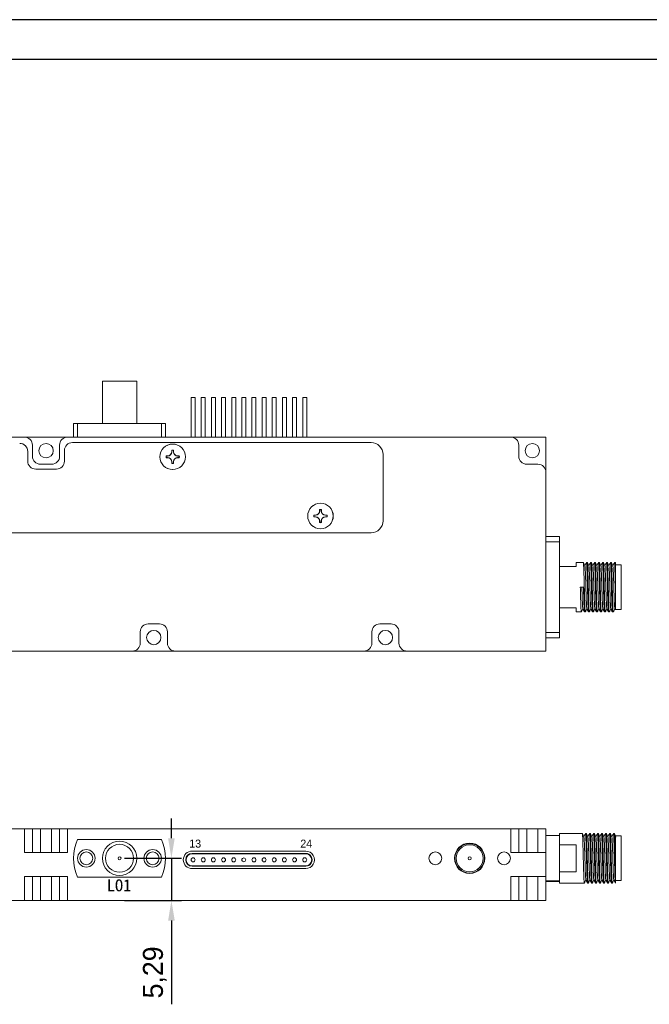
# Model space of a CAD drawing. Header units: millimetres. Extents: x 10 to 887, y 6 to 303.
# Tile 9 of 17: x 202 to 281, y 180 to 303. Entities that reach past the tile are written whole.
import ezdxf

# ---------------------------------------------------------------- set-up
doc = ezdxf.new("R2010")
doc.units = ezdxf.units.MM
doc.header["$PDSIZE"] = -1
doc.layers.add('图框周边', color=6, linetype='Continuous')
doc.layers.add('图框线', color=7, linetype='Continuous', lineweight=30)
doc.dimstyles.new('ISO-25', dxfattribs={"dimtxt": 2.5, "dimasz": 2.5, "dimexe": 1.25, "dimexo": 0.625, "dimtad": 1, "dimtxsty": 'Standard', "dimcen": 2.5, "dimadec": 0, "dimazin": 0, "dimtfac": 1, "dimtmove": 0, "dimatfit": 3, "dimfxl": 1, "dimarcsym": 0})

# ---------------------------------------------------------------- blocks, each defined once
blk = doc.blocks.new('68u549ch')
at = {"linetype": 'Continuous', "lineweight": 15}
for p, q in [((2338.84, 1487.77), (2339.02, 1487.77)), ((2338.84, 1487.58), (2339.02, 1487.57)), ((2339.55, 1488.48), (2339.55, 1488.3)), ((2339.74, 1488.48), (2339.74, 1488.3)), ((2340.46, 1487.77), (2340.27, 1487.77)), ((2340.46, 1487.58), (2340.27, 1487.57)), ((2339.55, 1486.86), (2339.55, 1487.04)), ((2339.74, 1486.86), (2339.74, 1487.04))]:
    blk.add_line(p, q, dxfattribs=at)
at = {"linetype": 'Continuous', "lineweight": 15, "flags": 128}
for points in [[(2338.82, 1487.79), (2338.84, 1487.79), (2338.87, 1487.79), (2338.89, 1487.79), (2338.92, 1487.79), (2338.94, 1487.79), (2338.97, 1487.79), (2338.99, 1487.79), (2339.02, 1487.79)], [(2338.82, 1487.56), (2338.84, 1487.56), (2338.87, 1487.56), (2338.89, 1487.56), (2338.92, 1487.56), (2338.94, 1487.56), (2338.97, 1487.56), (2338.99, 1487.55), (2339.02, 1487.55)], [(2339.53, 1488.5), (2339.53, 1488.47), (2339.53, 1488.45), (2339.53, 1488.43), (2339.53, 1488.4), (2339.53, 1488.38), (2339.53, 1488.35), (2339.53, 1488.33), (2339.53, 1488.3)], [(2339.76, 1488.5), (2339.76, 1488.47), (2339.76, 1488.45), (2339.76, 1488.43), (2339.76, 1488.4), (2339.76, 1488.38), (2339.76, 1488.35), (2339.76, 1488.33), (2339.76, 1488.3)], [(2340.47, 1487.79), (2340.45, 1487.79), (2340.42, 1487.79), (2340.4, 1487.79), (2340.37, 1487.79), (2340.35, 1487.79), (2340.32, 1487.79), (2340.3, 1487.79), (2340.27, 1487.79)], [(2340.47, 1487.56), (2340.45, 1487.56), (2340.42, 1487.56), (2340.4, 1487.56), (2340.37, 1487.56), (2340.35, 1487.56), (2340.32, 1487.56), (2340.3, 1487.55), (2340.27, 1487.55)], [(2339.53, 1486.85), (2339.53, 1486.87), (2339.53, 1486.89), (2339.53, 1486.92), (2339.53, 1486.94), (2339.53, 1486.97), (2339.53, 1486.99), (2339.53, 1487.02), (2339.53, 1487.04)], [(2339.76, 1486.85), (2339.76, 1486.87), (2339.76, 1486.89), (2339.76, 1486.92), (2339.76, 1486.94), (2339.76, 1486.97), (2339.76, 1486.99), (2339.76, 1487.02), (2339.76, 1487.04)]]:
    blk.add_lwpolyline(points, dxfattribs=at)
at = {"linetype": 'Continuous', "lineweight": 15}
blk.add_circle((2339.65, 1487.67), 1.6, dxfattribs=at)
for centre, radius, start, end in [((2339.65, 1487.67), 0.835, 172.109, 187.891), ((2339.65, 1487.67), 0.817, 173.1839, 186.8161), ((2339.02, 1488.3), 0.533, 270.2329, 0), ((2339.02, 1487.04), 0.533, 0, 89.7671), ((2339.65, 1487.67), 0.835, 82.1127, 97.8873), ((2339.65, 1487.67), 0.817, 83.1922, 96.8078), ((2340.28, 1488.3), 0.533, 180, 269.7671), ((2340.28, 1487.04), 0.533, 90.2329, 180), ((2339.65, 1487.67), 0.817, 353.1839, 6.8161), ((2339.65, 1487.67), 0.835, 352.109, 7.891), ((2339.65, 1487.67), 0.835, 262.1127, 277.8873), ((2339.65, 1487.67), 0.817, 263.1922, 276.8078)]:
    blk.add_arc(centre, radius, start, end, dxfattribs=at)
for points in [[(2338.84, 1487.77), (2338.83, 1487.77), (2338.82, 1487.78), (2338.82, 1487.79)], [(2338.84, 1487.58), (2338.83, 1487.57), (2338.82, 1487.56), (2338.82, 1487.56)], [(2339.55, 1488.48), (2339.54, 1488.49), (2339.54, 1488.49), (2339.53, 1488.5)], [(2339.74, 1488.48), (2339.75, 1488.49), (2339.75, 1488.49), (2339.76, 1488.5)], [(2340.46, 1487.77), (2340.46, 1487.77), (2340.47, 1487.78), (2340.47, 1487.79)], [(2340.46, 1487.58), (2340.46, 1487.57), (2340.47, 1487.56), (2340.47, 1487.56)], [(2339.55, 1486.86), (2339.54, 1486.86), (2339.54, 1486.85), (2339.53, 1486.85)], [(2339.74, 1486.86), (2339.75, 1486.86), (2339.75, 1486.85), (2339.76, 1486.85)]]:
    blk.add_open_spline(points, degree=3, dxfattribs=at)
for points in [[(2339.53, 1488.3), (2339.53, 1488.17), (2339.47, 1488.04), (2339.28, 1487.85), (2339.15, 1487.79), (2339.02, 1487.79)], [(2339.53, 1487.04), (2339.53, 1487.17), (2339.47, 1487.31), (2339.28, 1487.5), (2339.15, 1487.55), (2339.02, 1487.55)], [(2339.76, 1488.3), (2339.76, 1488.17), (2339.82, 1488.04), (2340.01, 1487.85), (2340.14, 1487.79), (2340.27, 1487.79)], [(2340.27, 1487.55), (2340.14, 1487.55), (2340.01, 1487.5), (2339.82, 1487.31), (2339.76, 1487.17), (2339.76, 1487.04)]]:
    blk.add_open_spline(points, degree=3, knots=[0, 0, 0, 0, 0.5, 0.5, 1, 1, 1, 1], dxfattribs=at)
blk = doc.blocks.new('*D80')
at = {"color": 0, "lineweight": -2, "transparency": 16777216}
for p, q in [((221.06, 200.95), (221.06, 203.45)), ((215.19, 198.45), (222.31, 198.45)), ((221.06, 198.45), (221.06, 193.15)), ((215.19, 193.15), (222.31, 193.15)), ((221.06, 190.65), (221.06, 180.16))]:
    blk.add_line(p, q, dxfattribs=at)
at = {"color": 0, "transparency": 16777216}
for points in [[(220.65, 200.95), (221.48, 200.95), (221.06, 198.45)], [(220.65, 190.65), (221.48, 190.65), (221.06, 193.15)]]:
    blk.add_solid(points, dxfattribs=at)
at = {"layer": 'Defpoints', "color": 0, "transparency": 16777216}
for p in [(214.56, 198.45), (214.56, 193.15), (221.06, 193.15)]:
    blk.add_point(p, dxfattribs=at)
at = {"color": 0, "transparency": 16777216, "insert": (218.98, 184.15), "char_height": 2.5, "attachment_point": 5, "rotation": 90}
blk.add_mtext('5,29', dxfattribs=at)

msp = doc.modelspace()

# ---------------------------------------------------------------- linework, layer by layer
at = {"color": 7, "linetype": 'Continuous', "lineweight": 15}
for p, q in [((212.415, 258.198), (212.415, 252.898)), ((212.415, 258.198), (214.565, 258.198)), ((214.565, 258.198), (216.715, 258.198)), ((216.715, 252.898), (216.715, 258.198)), ((223.528, 256.148), (223.528, 251.198)), ((223.528, 256.148), (224.028, 256.148)), ((224.028, 251.198), (224.028, 256.148)), ((224.794, 256.148), (224.794, 251.198)), ((224.794, 256.148), (225.303, 256.148)), ((225.303, 251.198), (225.303, 256.148)), ((226.068, 256.148), (226.068, 251.198)), ((226.068, 256.148), (226.568, 256.148)), ((226.568, 251.198), (226.568, 256.148)), ((227.338, 256.148), (227.338, 251.198)), ((227.338, 256.148), (227.839, 256.148)), ((227.839, 251.198), (227.839, 256.148)), ((228.608, 256.148), (228.608, 251.198)), ((228.608, 256.148), (229.108, 256.148)), ((229.108, 251.198), (229.108, 256.148)), ((229.881, 256.148), (229.881, 251.198)), ((229.881, 256.148), (230.376, 256.148)), ((230.376, 251.198), (230.376, 256.148)), ((231.148, 256.148), (231.148, 251.198)), ((231.148, 256.148), (231.648, 256.148)), ((231.648, 251.198), (231.648, 256.148)), ((232.418, 256.148), (232.418, 251.198)), ((232.418, 256.148), (232.918, 256.148)), ((232.918, 251.198), (232.918, 256.148)), ((233.688, 256.148), (233.688, 251.198)), ((233.688, 256.148), (234.188, 256.148)), ((234.188, 251.198), (234.188, 256.148)), ((234.958, 256.148), (234.958, 251.198)), ((234.958, 256.148), (235.458, 256.148)), ((235.458, 251.198), (235.458, 256.148)), ((236.228, 256.148), (236.228, 251.198)), ((236.228, 256.148), (236.728, 256.148)), ((236.728, 251.198), (236.728, 256.148)), ((237.498, 256.148), (237.498, 251.198)), ((237.498, 256.148), (237.998, 256.148)), ((237.998, 251.198), (237.998, 256.148)), ((208.815, 252.898), (208.815, 251.198)), ((208.815, 252.898), (209.317, 252.898)), ((209.317, 252.898), (209.317, 251.198)), ((209.317, 252.898), (219.813, 252.898)), ((219.813, 252.898), (219.813, 251.198)), ((219.813, 252.898), (220.315, 252.898)), ((220.315, 251.198), (220.315, 252.898)), ((151.957, 251.198), (202.666, 251.198)), ((208.066, 251.198), (202.666, 251.198)), ((208.066, 251.198), (263.557, 251.198)), ((246.056, 250.511), (208.666, 250.511)), ((263.557, 251.198), (267.957, 251.198)), ((267.957, 251.198), (267.957, 246.798)), ((203.066, 248.198), (203.066, 249.419)), ((203.666, 250.198), (203.666, 248.798)), ((207.066, 248.798), (207.066, 250.198)), ((207.666, 249.511), (207.666, 248.198)), ((264.557, 250.198), (264.557, 248.798)), ((247.556, 240.719), (247.556, 249.011)), ((206.666, 247.198), (204.066, 247.198)), ((204.666, 247.798), (206.066, 247.798)), ((265.557, 247.798), (266.957, 247.798)), ((267.957, 246.798), (267.957, 224.398)), ((156.841, 239.219), (246.056, 239.219)), ((269.657, 238.748), (267.957, 238.748)), ((267.957, 238.094), (269.657, 238.094)), ((269.657, 238.748), (269.657, 238.094)), ((269.657, 238.094), (269.657, 233.639)), ((271.735, 234.998), (269.657, 234.998)), ((272.632, 235.498), (271.735, 235.498)), ((271.735, 235.498), (271.735, 234.998)), ((273.132, 235.498), (273.032, 235.498)), ((273.632, 235.498), (273.532, 235.498)), ((274.132, 235.498), (274.032, 235.498)), ((274.632, 235.498), (274.532, 235.498)), ((275.132, 235.498), (275.032, 235.498)), ((275.632, 235.498), (275.532, 235.498)), ((276.132, 235.498), (276.032, 235.498)), ((276.632, 235.498), (276.532, 235.498)), ((276.657, 235.355), (276.657, 232.398)), ((277.357, 235.198), (276.657, 235.198)), ((277.357, 229.598), (277.357, 235.198)), ((269.657, 233.639), (269.657, 231.2)), ((272.257, 232.398), (272.657, 232.398)), ((269.657, 231.2), (269.657, 226.745)), ((269.657, 229.798), (271.735, 229.798)), ((271.735, 229.798), (271.735, 229.298)), ((276.657, 229.598), (277.357, 229.598)), ((271.735, 229.298), (272.382, 229.298)), ((272.782, 229.298), (272.882, 229.298)), ((273.282, 229.298), (273.382, 229.298)), ((273.782, 229.298), (273.882, 229.298)), ((274.282, 229.298), (274.382, 229.298)), ((274.782, 229.298), (274.882, 229.298)), ((275.282, 229.298), (275.382, 229.298)), ((275.782, 229.298), (275.882, 229.298)), ((276.282, 229.298), (276.382, 229.298)), ((219.557, 227.798), (218.157, 227.798)), ((248.557, 227.798), (247.157, 227.798)), ((217.157, 226.798), (217.157, 225.398)), ((220.557, 225.398), (220.557, 226.798)), ((246.157, 226.798), (246.157, 225.398)), ((249.557, 225.398), (249.557, 226.798)), ((269.657, 226.745), (267.957, 226.745)), ((267.957, 226.048), (269.657, 226.048)), ((269.657, 226.745), (269.657, 226.048)), ((216.157, 224.398), (195.76, 224.398)), ((221.557, 224.398), (216.157, 224.398)), ((245.157, 224.398), (221.557, 224.398)), ((250.557, 224.398), (245.157, 224.398)), ((267.957, 224.398), (250.557, 224.398)), ((151.957, 202.151), (202.666, 202.151)), ((202.666, 199.151), (202.666, 202.151)), ((203.666, 202.151), (202.666, 202.151)), ((203.666, 199.151), (203.666, 202.151)), ((204.666, 202.151), (203.666, 202.151)), ((204.666, 199.151), (204.666, 202.151)), ((206.066, 202.151), (204.666, 202.151)), ((206.066, 199.151), (206.066, 202.151)), ((207.066, 202.151), (206.066, 202.151)), ((207.066, 199.151), (207.066, 202.151)), ((208.066, 202.151), (207.066, 202.151)), ((208.066, 199.151), (208.066, 202.151)), ((208.066, 202.151), (263.557, 202.151)), ((263.557, 199.151), (263.557, 202.151)), ((264.557, 202.151), (263.557, 202.151)), ((264.557, 199.151), (264.557, 202.151)), ((265.557, 202.151), (264.557, 202.151)), ((265.557, 199.151), (265.557, 202.151)), ((266.957, 202.151), (265.557, 202.151)), ((266.957, 199.151), (266.957, 202.151)), ((267.957, 202.151), (266.957, 202.151)), ((267.957, 199.151), (267.957, 202.151)), ((269.657, 201.295), (267.957, 201.295)), ((272.507, 201.545), (269.657, 201.545)), ((269.657, 201.545), (269.657, 201.295)), ((269.657, 201.295), (269.657, 195.639)), ((273.007, 201.545), (272.907, 201.545)), ((273.507, 201.545), (273.407, 201.545)), ((274.007, 201.545), (273.907, 201.545)), ((274.507, 201.545), (274.407, 201.545)), ((275.007, 201.545), (274.907, 201.545)), ((275.507, 201.545), (275.407, 201.545)), ((276.007, 201.545), (275.907, 201.545)), ((276.507, 201.545), (276.407, 201.545)), ((277.357, 201.245), (276.657, 201.245)), ((276.657, 201.214), (276.657, 201.218)), ((277.357, 195.645), (277.357, 201.245)), ((219.813, 200.795), (209.317, 200.795)), ((269.657, 200.133), (271.735, 200.133)), ((271.735, 200.133), (271.735, 196.757)), ((202.666, 199.151), (208.066, 199.151)), ((237.873, 199.352), (223.653, 199.351)), ((237.873, 199.052), (223.653, 199.051)), ((237.873, 199.002), (223.653, 199.002)), ((263.557, 199.151), (267.957, 199.151)), ((267.957, 196.151), (267.957, 199.151)), ((223.643, 197.452), (237.873, 197.452)), ((223.653, 197.502), (237.873, 197.502)), ((276.657, 197.515), (276.657, 195.345)), ((208.066, 196.151), (202.666, 196.151)), ((202.666, 196.151), (202.666, 193.151)), ((203.666, 196.151), (203.666, 193.151)), ((204.666, 196.151), (204.666, 193.151)), ((206.066, 196.151), (206.066, 193.151)), ((207.066, 196.151), (207.066, 193.151)), ((208.066, 196.151), (208.066, 193.151)), ((223.653, 197.151), (237.873, 197.152)), ((263.557, 196.151), (267.957, 196.151)), ((263.557, 196.151), (263.557, 193.151)), ((264.557, 196.151), (264.557, 193.151)), ((265.557, 196.151), (265.557, 193.151)), ((266.957, 196.151), (266.957, 193.151)), ((267.957, 196.151), (267.957, 193.151)), ((271.735, 196.757), (269.657, 196.757)), ((209.317, 196.095), (219.813, 196.095)), ((267.957, 195.639), (269.657, 195.639)), ((269.657, 195.552), (267.957, 195.552)), ((269.657, 195.639), (269.657, 195.605)), ((269.657, 195.605), (269.657, 195.345)), ((269.657, 195.345), (272.257, 195.345)), ((272.257, 195.345), (272.657, 195.345)), ((272.657, 195.345), (272.757, 195.345)), ((273.157, 195.345), (273.257, 195.345)), ((273.657, 195.345), (273.757, 195.345)), ((274.157, 195.345), (274.257, 195.345)), ((274.657, 195.345), (274.757, 195.345)), ((275.157, 195.345), (275.257, 195.345)), ((275.657, 195.345), (275.757, 195.345)), ((276.157, 195.345), (276.257, 195.345)), ((276.657, 195.645), (277.357, 195.645)), ((151.957, 193.151), (202.666, 193.151)), ((202.666, 193.151), (203.666, 193.151)), ((203.666, 193.151), (204.666, 193.151)), ((204.666, 193.151), (206.066, 193.151)), ((206.066, 193.151), (207.066, 193.151)), ((207.066, 193.151), (208.066, 193.151)), ((208.066, 193.151), (263.557, 193.151)), ((263.557, 193.151), (264.557, 193.151)), ((264.557, 193.151), (265.557, 193.151)), ((265.557, 193.151), (266.957, 193.151)), ((266.957, 193.151), (267.957, 193.151))]:
    msp.add_line(p, q, dxfattribs=at)
for centre, radius in [((205.366, 249.498), 0.9), ((266.257, 249.498), 0.9), ((221.215, 248.737), 1.6), ((239.723, 241.319), 1.6), ((218.857, 226.098), 0.9), ((247.857, 226.098), 0.9), ((214.565, 198.445), 2.15), ((214.565, 198.445), 1.75), ((258.407, 198.445), 1.9), ((258.407, 198.445), 1.85), ((258.407, 198.445), 1.7), ((210.415, 198.445), 1.1), ((210.415, 198.445), 0.8), ((214.565, 198.445), 0.19), ((218.715, 198.445), 1.1), ((218.715, 198.445), 0.8), ((254.107, 198.445), 0.8), ((258.407, 198.445), 0.19), ((262.707, 198.445), 0.8), ((223.778, 198.252), 0.25), ((225.048, 198.252), 0.255), ((226.318, 198.252), 0.25), ((227.588, 198.252), 0.251), ((228.858, 198.252), 0.25), ((230.128, 198.252), 0.248), ((231.398, 198.252), 0.25), ((232.668, 198.252), 0.25), ((233.938, 198.252), 0.25), ((235.208, 198.252), 0.25), ((236.478, 198.252), 0.25), ((237.748, 198.252), 0.25)]:
    msp.add_circle(centre, radius, dxfattribs=at)
for centre, radius, start, end in [((202.066, 249.419), 1, 0, 90), ((202.666, 250.198), 1, 0, 90), ((208.066, 250.198), 1, 90, 180), ((208.666, 249.511), 1, 90, 180), ((246.056, 249.011), 1.5, 0, 90), ((263.557, 250.198), 1, 0, 90), ((204.066, 248.198), 1, 180, 270), ((204.666, 248.798), 1, 180, 270), ((206.066, 248.798), 1, 270, 360), ((206.666, 248.198), 1, 270, 0), ((265.557, 248.798), 1, 180, 270), ((266.957, 246.798), 1, 0, 90), ((246.056, 240.719), 1.5, 270, 0), ((218.157, 226.798), 1, 90, 180), ((219.557, 226.798), 1, 0, 90), ((247.157, 226.798), 1, 90, 180), ((248.557, 226.798), 1, 0, 90), ((216.157, 225.398), 1, 270, 0), ((221.557, 225.398), 1, 180, 269.99945), ((245.157, 225.398), 1, 270, 0), ((250.557, 225.398), 1, 180, 269.99945), ((214.565, 198.445), 5.75, 155.87708, 204.12292), ((214.565, 198.445), 5.75, 335.87708, 24.12292), ((223.653, 198.251), 1.1, 90.00075, 270.00027), ((223.653, 198.251), 0.8, 90.00027, 269.25338), ((223.653, 198.252), 0.75, 90, 270), ((237.873, 198.252), 1.1, 269.99973, 90.00027), ((237.873, 198.252), 0.8, 269.99973, 90.00027), ((237.873, 198.252), 0.75, 270, 90)]:
    msp.add_arc(centre, radius, start, end, dxfattribs=at)
for points, knots in [([(272.632, 235.458), (272.635, 235.469), (272.648, 235.511), (272.669, 235.222), (272.694, 234.622), (272.722, 233.748), (272.744, 232.96), (272.763, 232.159), (272.783, 231.352), (272.812, 230.422), (272.838, 229.727), (272.86, 229.334), (272.876, 229.336), (272.882, 229.338)], [0, 0, 0, 0, 0.0370025, 0.144416, 0.2518206, 0.3592217, 0.4666343, 0.4999993, 0.6073929, 0.714786, 0.8221997, 0.9296024, 1, 1, 1, 1]), ([(272.838, 235.06), (272.804, 235.132), (272.737, 235.276), (272.67, 235.42), (272.637, 235.493)], [0, 0, 0, 0, 0.4999419, 1, 1, 1, 1]), ([(273.028, 235.493), (272.994, 235.421), (272.929, 235.28), (272.864, 235.139), (272.832, 235.071)], [0, 0, 0, 0, 0.51741498, 1, 1, 1, 1]), ([(273.078, 229.771), (273.073, 229.774), (273.058, 229.781), (273.038, 230.112), (273.012, 230.696), (272.983, 231.484), (272.958, 232.365), (272.933, 233.249), (272.904, 234.047), (272.878, 234.648), (272.858, 234.998), (272.843, 235.016), (272.837, 235.023)], [0, 0, 0, 0, 0.0617679, 0.1692895, 0.2782536, 0.3900238, 0.4984719, 0.6064588, 0.7181919, 0.8275652, 0.9347641, 1, 1, 1, 1]), ([(273.032, 235.458), (273.035, 235.469), (273.048, 235.511), (273.069, 235.222), (273.094, 234.622), (273.122, 233.748), (273.144, 232.96), (273.163, 232.159), (273.183, 231.352), (273.212, 230.422), (273.238, 229.727), (273.26, 229.334), (273.276, 229.336), (273.282, 229.338)], [0, 0, 0, 0, 0.0370025, 0.144416, 0.2518206, 0.3592217, 0.4666343, 0.4999993, 0.6073929, 0.714786, 0.8221997, 0.9296024, 1, 1, 1, 1]), ([(273.132, 235.458), (273.135, 235.469), (273.148, 235.511), (273.169, 235.222), (273.194, 234.622), (273.222, 233.748), (273.244, 232.96), (273.263, 232.159), (273.283, 231.352), (273.312, 230.422), (273.338, 229.727), (273.36, 229.334), (273.376, 229.336), (273.382, 229.338)], [0, 0, 0, 0, 0.0370025, 0.144416, 0.2518206, 0.3592217, 0.4666343, 0.4999993, 0.6073929, 0.714786, 0.8221997, 0.9296024, 1, 1, 1, 1]), ([(273.338, 235.059), (273.304, 235.132), (273.237, 235.276), (273.17, 235.42), (273.137, 235.492)], [0, 0, 0, 0, 0.49994652, 1, 1, 1, 1]), ([(273.528, 235.493), (273.494, 235.421), (273.429, 235.281), (273.364, 235.14), (273.332, 235.071)], [0, 0, 0, 0, 0.51068985, 1, 1, 1, 1]), ([(273.577, 229.769), (273.566, 229.815), (273.544, 229.914), (273.513, 230.661), (273.475, 231.723), (273.443, 232.939), (273.405, 234.031), (273.372, 234.846), (273.349, 234.986), (273.337, 235.055)], [0, 0, 0, 0, 0.1256252, 0.2700497, 0.419194, 0.5626748, 0.7115166, 0.856743, 1, 1, 1, 1]), ([(273.532, 235.458), (273.535, 235.469), (273.548, 235.511), (273.569, 235.222), (273.594, 234.622), (273.622, 233.748), (273.644, 232.96), (273.663, 232.159), (273.683, 231.352), (273.712, 230.422), (273.738, 229.727), (273.76, 229.334), (273.776, 229.336), (273.782, 229.338)], [0, 0, 0, 0, 0.0370025, 0.144416, 0.2518206, 0.3592217, 0.4666343, 0.4999993, 0.6073929, 0.714786, 0.8221997, 0.9296024, 1, 1, 1, 1]), ([(273.632, 235.458), (273.635, 235.469), (273.648, 235.511), (273.669, 235.222), (273.694, 234.622), (273.722, 233.748), (273.744, 232.96), (273.763, 232.159), (273.783, 231.352), (273.812, 230.422), (273.838, 229.727), (273.86, 229.334), (273.876, 229.336), (273.882, 229.338)], [0, 0, 0, 0, 0.0370024, 0.144416, 0.2518206, 0.3592217, 0.4666343, 0.4999993, 0.607393, 0.714786, 0.8221997, 0.9296024, 1, 1, 1, 1]), ([(273.838, 235.06), (273.804, 235.132), (273.737, 235.276), (273.67, 235.421), (273.637, 235.493)], [0, 0, 0, 0, 0.49993569, 1, 1, 1, 1]), ([(274.027, 235.493), (273.994, 235.42), (273.929, 235.28), (273.863, 235.139), (273.832, 235.071)], [0, 0, 0, 0, 0.5194913, 1, 1, 1, 1]), ([(274.076, 229.749), (274.075, 229.747), (274.065, 229.721), (274.047, 229.948), (274.023, 230.424), (273.995, 231.148), (273.967, 232), (273.944, 232.894), (273.916, 233.74), (273.888, 234.426), (273.865, 234.932), (273.846, 234.985), (273.837, 235.011)], [0, 0, 0, 0, 0.0097676, 0.1202448, 0.2278, 0.3398331, 0.4510191, 0.5582914, 0.6698775, 0.7816187, 0.8889419, 1, 1, 1, 1]), ([(274.032, 235.458), (274.035, 235.469), (274.048, 235.511), (274.069, 235.222), (274.094, 234.622), (274.122, 233.748), (274.144, 232.96), (274.163, 232.159), (274.183, 231.352), (274.212, 230.422), (274.238, 229.727), (274.26, 229.334), (274.276, 229.336), (274.282, 229.338)], [0, 0, 0, 0, 0.0370025, 0.144416, 0.2518206, 0.3592217, 0.4666343, 0.4999993, 0.6073929, 0.714786, 0.8221997, 0.9296024, 1, 1, 1, 1]), ([(274.132, 235.458), (274.135, 235.469), (274.148, 235.511), (274.169, 235.222), (274.194, 234.622), (274.222, 233.748), (274.244, 232.96), (274.263, 232.159), (274.283, 231.352), (274.312, 230.422), (274.338, 229.727), (274.36, 229.334), (274.376, 229.336), (274.382, 229.338)], [0, 0, 0, 0, 0.0370024, 0.1444159, 0.2518206, 0.3592217, 0.4666343, 0.4999993, 0.607393, 0.714786, 0.8221997, 0.9296024, 1, 1, 1, 1]), ([(274.338, 235.059), (274.304, 235.131), (274.237, 235.276), (274.171, 235.42), (274.137, 235.492)], [0, 0, 0, 0, 0.49994338, 1, 1, 1, 1]), ([(274.527, 235.492), (274.494, 235.421), (274.429, 235.281), (274.364, 235.14), (274.332, 235.071)], [0, 0, 0, 0, 0.51019604, 1, 1, 1, 1]), ([(274.577, 229.747), (274.576, 229.744), (274.566, 229.714), (274.548, 229.934), (274.524, 230.402), (274.496, 231.118), (274.468, 231.967), (274.445, 232.862), (274.417, 233.707), (274.389, 234.417), (274.365, 234.872), (274.348, 235.086), (274.338, 235.057), (274.338, 235.057)], [0, 0, 0, 0, 0.009828, 0.120364, 0.2277109, 0.339537, 0.4507461, 0.5578872, 0.6692306, 0.7809587, 0.8882289, 0.998934, 1, 1, 1, 1]), ([(274.532, 235.458), (274.535, 235.469), (274.548, 235.511), (274.569, 235.222), (274.594, 234.622), (274.622, 233.748), (274.644, 232.96), (274.663, 232.159), (274.683, 231.352), (274.712, 230.422), (274.738, 229.727), (274.76, 229.334), (274.776, 229.336), (274.782, 229.338)], [0, 0, 0, 0, 0.0370024, 0.144416, 0.2518206, 0.3592217, 0.4666343, 0.4999993, 0.607393, 0.714786, 0.8221997, 0.9296024, 1, 1, 1, 1]), ([(274.632, 235.458), (274.635, 235.469), (274.648, 235.511), (274.669, 235.222), (274.694, 234.622), (274.722, 233.748), (274.744, 232.96), (274.763, 232.159), (274.783, 231.352), (274.812, 230.422), (274.838, 229.727), (274.86, 229.334), (274.876, 229.336), (274.882, 229.338)], [0, 0, 0, 0, 0.0370024, 0.1444159, 0.2518206, 0.3592217, 0.4666343, 0.4999993, 0.607393, 0.714786, 0.8221997, 0.9296024, 1, 1, 1, 1]), ([(274.837, 235.06), (274.804, 235.132), (274.737, 235.277), (274.67, 235.421), (274.637, 235.493)], [0, 0, 0, 0, 0.4999348, 1, 1, 1, 1]), ([(275.027, 235.492), (274.993, 235.42), (274.929, 235.28), (274.863, 235.139), (274.832, 235.071)], [0, 0, 0, 0, 0.5173316, 1, 1, 1, 1]), ([(275.075, 229.741), (275.066, 229.791), (275.048, 229.891), (275.025, 230.388), (274.997, 231.086), (274.969, 231.935), (274.946, 232.829), (274.918, 233.677), (274.89, 234.394), (274.866, 234.86), (274.848, 235.081), (274.838, 235.052), (274.838, 235.051)], [0, 0, 0, 0, 0.1095925, 0.2174455, 0.3297811, 0.4417299, 0.5494536, 0.6612673, 0.7737016, 0.8816321, 0.9927691, 1, 1, 1, 1]), ([(275.032, 235.458), (275.035, 235.469), (275.048, 235.511), (275.069, 235.222), (275.094, 234.622), (275.122, 233.748), (275.144, 232.96), (275.163, 232.159), (275.183, 231.352), (275.212, 230.422), (275.238, 229.727), (275.26, 229.334), (275.276, 229.336), (275.282, 229.338)], [0, 0, 0, 0, 0.0370024, 0.1444159, 0.2518206, 0.3592217, 0.4666343, 0.4999993, 0.607393, 0.714786, 0.8221997, 0.9296024, 1, 1, 1, 1]), ([(275.132, 235.458), (275.135, 235.469), (275.148, 235.511), (275.169, 235.222), (275.194, 234.622), (275.222, 233.748), (275.244, 232.96), (275.263, 232.159), (275.283, 231.352), (275.312, 230.422), (275.338, 229.727), (275.36, 229.334), (275.376, 229.336), (275.382, 229.338)], [0, 0, 0, 0, 0.03700245, 0.14441594, 0.25182063, 0.35922171, 0.46663432, 0.49999925, 0.60739295, 0.714786, 0.82219973, 0.92960239, 1, 1, 1, 1]), ([(275.338, 235.059), (275.304, 235.131), (275.238, 235.275), (275.171, 235.42), (275.137, 235.492)], [0, 0, 0, 0, 0.49994516, 1, 1, 1, 1]), ([(275.527, 235.492), (275.494, 235.421), (275.429, 235.28), (275.364, 235.14), (275.332, 235.072)], [0, 0, 0, 0, 0.5126496, 1, 1, 1, 1]), ([(275.579, 229.776), (275.569, 229.803), (275.55, 229.856), (275.526, 230.369), (275.498, 231.056), (275.47, 231.902), (275.447, 232.796), (275.419, 233.648), (275.391, 234.371), (275.367, 234.847), (275.349, 235.075), (275.339, 235.049), (275.338, 235.047)], [0, 0, 0, 0, 0.1164776, 0.2232027, 0.3343201, 0.4452839, 0.5519589, 0.6625241, 0.7739325, 0.8808878, 0.990749, 1, 1, 1, 1]), ([(275.532, 235.458), (275.535, 235.469), (275.548, 235.511), (275.569, 235.222), (275.594, 234.622), (275.622, 233.748), (275.644, 232.96), (275.663, 232.159), (275.683, 231.352), (275.712, 230.422), (275.738, 229.727), (275.76, 229.334), (275.776, 229.336), (275.782, 229.338)], [0, 0, 0, 0, 0.0370024, 0.1444159, 0.2518206, 0.3592217, 0.4666343, 0.4999993, 0.607393, 0.714786, 0.8221997, 0.9296024, 1, 1, 1, 1]), ([(275.632, 235.458), (275.635, 235.469), (275.648, 235.511), (275.669, 235.222), (275.694, 234.622), (275.722, 233.748), (275.744, 232.96), (275.763, 232.159), (275.783, 231.352), (275.812, 230.422), (275.838, 229.727), (275.86, 229.334), (275.876, 229.336), (275.882, 229.338)], [0, 0, 0, 0, 0.03700247, 0.14441596, 0.25182064, 0.35922172, 0.46663431, 0.49999926, 0.60739294, 0.71478601, 0.82219973, 0.9296024, 1, 1, 1, 1]), ([(275.837, 235.06), (275.804, 235.132), (275.737, 235.277), (275.67, 235.421), (275.637, 235.493)], [0, 0, 0, 0, 0.4999358, 1, 1, 1, 1]), ([(276.027, 235.493), (275.994, 235.421), (275.929, 235.28), (275.864, 235.14), (275.832, 235.072)], [0, 0, 0, 0, 0.5134374, 1, 1, 1, 1]), ([(276.076, 229.751), (276.065, 229.819), (276.042, 229.957), (276.009, 230.765), (275.971, 231.856), (275.939, 233.072), (275.901, 234.135), (275.87, 234.886), (275.847, 234.985), (275.837, 235.032)], [0, 0, 0, 0, 0.1386181, 0.2841483, 0.4333022, 0.5770821, 0.7265383, 0.8712649, 1, 1, 1, 1]), ([(276.032, 235.458), (276.035, 235.469), (276.048, 235.511), (276.069, 235.222), (276.094, 234.622), (276.122, 233.748), (276.144, 232.96), (276.163, 232.159), (276.183, 231.352), (276.212, 230.422), (276.238, 229.727), (276.26, 229.334), (276.276, 229.336), (276.282, 229.338)], [0, 0, 0, 0, 0.03700245, 0.14441594, 0.25182063, 0.35922171, 0.46663432, 0.49999925, 0.60739295, 0.714786, 0.82219973, 0.92960239, 1, 1, 1, 1]), ([(276.132, 235.458), (276.135, 235.469), (276.148, 235.511), (276.169, 235.222), (276.194, 234.622), (276.222, 233.748), (276.244, 232.96), (276.263, 232.159), (276.283, 231.352), (276.312, 230.422), (276.338, 229.727), (276.36, 229.334), (276.376, 229.336), (276.382, 229.338)], [0, 0, 0, 0, 0.0370025, 0.144416, 0.2518206, 0.3592217, 0.4666343, 0.4999993, 0.6073929, 0.714786, 0.8221997, 0.9296024, 1, 1, 1, 1]), ([(276.338, 235.059), (276.304, 235.131), (276.238, 235.275), (276.171, 235.42), (276.137, 235.492)], [0, 0, 0, 0, 0.49993914, 1, 1, 1, 1]), ([(276.528, 235.493), (276.494, 235.421), (276.429, 235.28), (276.364, 235.139), (276.332, 235.071)], [0, 0, 0, 0, 0.51765756, 1, 1, 1, 1]), ([(276.588, 229.739), (276.579, 229.746), (276.56, 229.759), (276.536, 230.143), (276.51, 230.75), (276.481, 231.547), (276.456, 232.431), (276.431, 233.312), (276.402, 234.1), (276.376, 234.683), (276.356, 235.01), (276.342, 235.018), (276.338, 235.021)], [0, 0, 0, 0, 0.1057457, 0.2089726, 0.3142935, 0.4218866, 0.5258724, 0.6303024, 0.7379313, 0.8428581, 0.9463958, 1, 1, 1, 1]), ([(276.532, 235.458), (276.535, 235.469), (276.548, 235.511), (276.569, 235.222), (276.594, 234.622), (276.622, 233.748), (276.644, 232.961), (276.655, 232.506), (276.657, 232.398)], [0, 0, 0, 0, 0.074005, 0.2888323, 0.503642, 0.7184445, 0.93327, 1, 1, 1, 1]), ([(276.632, 235.458), (276.635, 235.47), (276.644, 235.502), (276.652, 235.411), (276.657, 235.355)], [0, 0, 0, 0, 0.3810798, 1, 1, 1, 1]), ([(272.257, 232.398), (272.266, 232.049), (272.283, 231.352), (272.312, 230.422), (272.338, 229.725), (272.362, 229.318), (272.379, 229.326), (272.387, 229.329)], [0, 0, 0, 0, 0.20768159, 0.41536199, 0.62308234, 0.8307813, 1, 1, 1, 1]), ([(272.575, 229.777), (272.571, 229.782), (272.557, 229.796), (272.537, 230.131), (272.511, 230.722), (272.482, 231.515), (272.465, 232.107), (272.457, 232.398)], [0, 0, 0, 0, 0.1130626, 0.3311963, 0.5530278, 0.780111, 1, 1, 1, 1]), ([(272.657, 232.398), (272.666, 232.049), (272.683, 231.352), (272.712, 230.422), (272.738, 229.727), (272.76, 229.334), (272.776, 229.336), (272.782, 229.338)], [0, 0, 0, 0, 0.2147871, 0.4295729, 0.6444, 0.859205, 1, 1, 1, 1]), ([(276.657, 232.398), (276.657, 232.062), (276.657, 231.389), (276.657, 230.517), (276.657, 229.871), (276.657, 229.54), (276.657, 229.552), (276.657, 229.628), (276.657, 229.636)], [0, 0, 0, 0, 0.1976435, 0.3952927, 0.5927236, 0.7905183, 0.977596, 1, 1, 1, 1]), ([(272.387, 229.302), (272.42, 229.375), (272.485, 229.515), (272.55, 229.656), (272.582, 229.724)], [0, 0, 0, 0, 0.5132928, 1, 1, 1, 1]), ([(272.575, 229.74), (272.609, 229.667), (272.676, 229.521), (272.743, 229.376), (272.777, 229.304)], [0, 0, 0, 0, 0.4995845, 1, 1, 1, 1]), ([(272.887, 229.304), (272.921, 229.376), (272.986, 229.516), (273.051, 229.656), (273.082, 229.724)], [0, 0, 0, 0, 0.5149206, 1, 1, 1, 1]), ([(273.078, 229.733), (273.111, 229.662), (273.177, 229.518), (273.244, 229.375), (273.277, 229.304)], [0, 0, 0, 0, 0.4999276, 1, 1, 1, 1]), ([(273.387, 229.302), (273.42, 229.375), (273.485, 229.515), (273.55, 229.656), (273.582, 229.724)], [0, 0, 0, 0, 0.5134754, 1, 1, 1, 1]), ([(273.576, 229.737), (273.61, 229.665), (273.677, 229.52), (273.744, 229.376), (273.777, 229.303)], [0, 0, 0, 0, 0.4998866, 1, 1, 1, 1]), ([(273.887, 229.303), (273.921, 229.376), (273.986, 229.516), (274.051, 229.656), (274.082, 229.724)], [0, 0, 0, 0, 0.51501228, 1, 1, 1, 1]), ([(274.076, 229.737), (274.11, 229.664), (274.177, 229.52), (274.244, 229.375), (274.277, 229.303)], [0, 0, 0, 0, 0.4998637, 1, 1, 1, 1]), ([(274.387, 229.302), (274.42, 229.375), (274.485, 229.515), (274.55, 229.656), (274.582, 229.724)], [0, 0, 0, 0, 0.5135155, 1, 1, 1, 1]), ([(274.577, 229.734), (274.611, 229.662), (274.678, 229.518), (274.744, 229.374), (274.778, 229.302)], [0, 0, 0, 0, 0.50000805, 1, 1, 1, 1]), ([(274.887, 229.303), (274.92, 229.375), (274.986, 229.516), (275.051, 229.656), (275.082, 229.724)], [0, 0, 0, 0, 0.5144829, 1, 1, 1, 1]), ([(275.075, 229.74), (275.109, 229.667), (275.176, 229.521), (275.244, 229.375), (275.278, 229.302)], [0, 0, 0, 0, 0.4993602, 1, 1, 1, 1]), ([(275.387, 229.303), (275.42, 229.375), (275.485, 229.516), (275.551, 229.656), (275.582, 229.724)], [0, 0, 0, 0, 0.5135669, 1, 1, 1, 1]), ([(275.578, 229.733), (275.611, 229.661), (275.678, 229.518), (275.744, 229.375), (275.777, 229.303)], [0, 0, 0, 0, 0.4998796, 1, 1, 1, 1]), ([(275.887, 229.303), (275.92, 229.375), (275.985, 229.516), (276.051, 229.656), (276.082, 229.724)], [0, 0, 0, 0, 0.5141907, 1, 1, 1, 1]), ([(276.075, 229.74), (276.109, 229.667), (276.176, 229.521), (276.243, 229.376), (276.277, 229.304)], [0, 0, 0, 0, 0.4996137, 1, 1, 1, 1]), ([(276.387, 229.303), (276.42, 229.375), (276.487, 229.52), (276.554, 229.664), (276.588, 229.736)], [0, 0, 0, 0, 0.5000465, 1, 1, 1, 1]), ([(272.507, 201.545), (272.516, 201.511), (272.533, 201.442), (272.562, 200.908), (272.588, 200.12), (272.613, 199.137), (272.642, 198.078), (272.669, 197.059), (272.694, 196.199), (272.722, 195.583), (272.744, 195.385), (272.756, 195.329), (272.76, 195.361), (272.761, 195.372)], [0, 0, 0, 0, 0.1056269, 0.2112529, 0.3169001, 0.4225356, 0.5281689, 0.6338154, 0.7394532, 0.8450874, 0.950733, 0.9835491, 1, 1, 1, 1]), ([(272.711, 201.108), (272.678, 201.18), (272.611, 201.324), (272.544, 201.469), (272.511, 201.541)], [0, 0, 0, 0, 0.4999409, 1, 1, 1, 1]), ([(272.953, 195.805), (272.946, 195.826), (272.931, 195.874), (272.904, 196.288), (272.878, 196.936), (272.854, 197.752), (272.826, 198.646), (272.799, 199.516), (272.775, 200.271), (272.747, 200.82), (272.722, 201.115), (272.708, 201.09), (272.703, 201.079)], [0, 0, 0, 0, 0.0825095, 0.1899521, 0.2951255, 0.3982079, 0.5054586, 0.6113849, 0.7140246, 0.8209297, 0.9274668, 1, 1, 1, 1]), ([(272.903, 201.541), (272.87, 201.469), (272.804, 201.328), (272.739, 201.187), (272.707, 201.118)], [0, 0, 0, 0, 0.5114155, 1, 1, 1, 1]), ([(272.907, 201.545), (272.916, 201.511), (272.933, 201.442), (272.962, 200.908), (272.988, 200.12), (273.013, 199.137), (273.042, 198.078), (273.069, 197.06), (273.094, 196.197), (273.122, 195.591), (273.144, 195.363), (273.155, 195.349), (273.157, 195.345)], [0, 0, 0, 0, 0.1073936, 0.2147864, 0.3222006, 0.429603, 0.5370031, 0.6444166, 0.7518213, 0.8592224, 0.966635, 1, 1, 1, 1]), ([(273.007, 201.545), (273.016, 201.511), (273.033, 201.442), (273.062, 200.908), (273.088, 200.12), (273.113, 199.137), (273.142, 198.078), (273.169, 197.059), (273.194, 196.199), (273.222, 195.583), (273.244, 195.385), (273.256, 195.329), (273.26, 195.361), (273.261, 195.372)], [0, 0, 0, 0, 0.1056265, 0.2112521, 0.316899, 0.4225341, 0.5281669, 0.633813, 0.7394504, 0.8450843, 0.9507295, 0.9835454, 1, 1, 1, 1]), ([(273.211, 201.108), (273.178, 201.18), (273.111, 201.324), (273.044, 201.469), (273.011, 201.541)], [0, 0, 0, 0, 0.49995123, 1, 1, 1, 1]), ([(273.452, 195.835), (273.449, 195.827), (273.435, 195.792), (273.405, 196.253), (273.372, 197.14), (273.337, 198.313), (273.302, 199.4), (273.276, 200.245), (273.248, 200.804), (273.223, 201.111), (273.208, 201.09), (273.203, 201.082)], [0, 0, 0, 0, 0.04153379, 0.1842369, 0.32347373, 0.46399755, 0.60604962, 0.70905665, 0.81630277, 0.92340079, 1, 1, 1, 1]), ([(273.403, 201.541), (273.37, 201.469), (273.304, 201.328), (273.239, 201.187), (273.207, 201.118)], [0, 0, 0, 0, 0.5112739, 1, 1, 1, 1]), ([(273.407, 201.545), (273.416, 201.511), (273.433, 201.442), (273.462, 200.908), (273.488, 200.12), (273.513, 199.137), (273.542, 198.078), (273.569, 197.06), (273.594, 196.197), (273.622, 195.591), (273.644, 195.363), (273.655, 195.349), (273.657, 195.345)], [0, 0, 0, 0, 0.1073936, 0.2147863, 0.3222006, 0.429603, 0.5370031, 0.6444166, 0.7518213, 0.8592224, 0.966635, 1, 1, 1, 1]), ([(273.507, 201.545), (273.516, 201.511), (273.533, 201.442), (273.562, 200.908), (273.588, 200.12), (273.613, 199.137), (273.642, 198.078), (273.669, 197.059), (273.694, 196.199), (273.722, 195.583), (273.744, 195.385), (273.756, 195.329), (273.76, 195.361), (273.761, 195.372)], [0, 0, 0, 0, 0.1056276, 0.2112544, 0.3169023, 0.4225386, 0.5281726, 0.6338198, 0.7394583, 0.8450933, 0.9507396, 0.9835559, 1, 1, 1, 1]), ([(273.711, 201.108), (273.678, 201.18), (273.611, 201.324), (273.544, 201.469), (273.511, 201.541)], [0, 0, 0, 0, 0.49995123, 1, 1, 1, 1]), ([(273.962, 195.809), (273.956, 195.8), (273.941, 195.78), (273.916, 196.086), (273.888, 196.645), (273.862, 197.49), (273.828, 198.578), (273.793, 199.748), (273.759, 200.646), (273.726, 201.126), (273.709, 201.068), (273.702, 201.048)], [0, 0, 0, 0, 0.0738313, 0.1769456, 0.2802035, 0.3793786, 0.516148, 0.6514445, 0.7855026, 0.9228981, 1, 1, 1, 1]), ([(273.903, 201.541), (273.87, 201.469), (273.804, 201.328), (273.739, 201.187), (273.707, 201.118)], [0, 0, 0, 0, 0.5113577, 1, 1, 1, 1]), ([(273.907, 201.545), (273.916, 201.511), (273.933, 201.442), (273.962, 200.908), (273.988, 200.12), (274.013, 199.137), (274.042, 198.078), (274.069, 197.06), (274.094, 196.197), (274.122, 195.591), (274.144, 195.363), (274.155, 195.349), (274.157, 195.345)], [0, 0, 0, 0, 0.1073936, 0.2147864, 0.3222006, 0.429603, 0.5370031, 0.6444166, 0.7518213, 0.8592224, 0.966635, 1, 1, 1, 1]), ([(274.007, 201.545), (274.016, 201.511), (274.033, 201.442), (274.062, 200.908), (274.088, 200.12), (274.113, 199.137), (274.142, 198.078), (274.169, 197.059), (274.194, 196.199), (274.222, 195.583), (274.244, 195.385), (274.256, 195.329), (274.26, 195.361), (274.261, 195.372)], [0, 0, 0, 0, 0.1056265, 0.2112521, 0.316899, 0.4225341, 0.5281669, 0.633813, 0.7394504, 0.8450843, 0.9507295, 0.9835454, 1, 1, 1, 1]), ([(274.211, 201.108), (274.178, 201.18), (274.111, 201.324), (274.044, 201.469), (274.011, 201.541)], [0, 0, 0, 0, 0.4999479, 1, 1, 1, 1]), ([(274.462, 195.811), (274.456, 195.801), (274.442, 195.776), (274.417, 196.07), (274.389, 196.62), (274.365, 197.375), (274.338, 198.244), (274.31, 199.139), (274.286, 199.952), (274.26, 200.612), (274.231, 201.008), (274.214, 201.163), (274.204, 201.1), (274.203, 201.093)], [0, 0, 0, 0, 0.069967, 0.1729131, 0.2762149, 0.3753951, 0.477751, 0.5813876, 0.6809947, 0.7826232, 0.8864447, 0.9867848, 1, 1, 1, 1]), ([(274.403, 201.541), (274.37, 201.469), (274.304, 201.328), (274.239, 201.187), (274.207, 201.118)], [0, 0, 0, 0, 0.5111919, 1, 1, 1, 1]), ([(274.407, 201.545), (274.416, 201.511), (274.433, 201.442), (274.462, 200.908), (274.488, 200.12), (274.513, 199.137), (274.542, 198.078), (274.569, 197.06), (274.594, 196.197), (274.622, 195.591), (274.644, 195.363), (274.655, 195.349), (274.657, 195.345)], [0, 0, 0, 0, 0.1073936, 0.2147864, 0.3222006, 0.429603, 0.5370031, 0.6444166, 0.7518213, 0.8592224, 0.966635, 1, 1, 1, 1]), ([(274.507, 201.545), (274.516, 201.511), (274.533, 201.442), (274.562, 200.908), (274.588, 200.12), (274.613, 199.137), (274.642, 198.078), (274.669, 197.059), (274.694, 196.199), (274.722, 195.583), (274.744, 195.385), (274.756, 195.329), (274.76, 195.361), (274.761, 195.372)], [0, 0, 0, 0, 0.1056239, 0.2112469, 0.3168912, 0.4225237, 0.5281539, 0.6337974, 0.7394322, 0.8450635, 0.9507061, 0.9835212, 1, 1, 1, 1]), ([(274.711, 201.108), (274.678, 201.18), (274.611, 201.324), (274.544, 201.469), (274.511, 201.541)], [0, 0, 0, 0, 0.499955, 1, 1, 1, 1]), ([(274.953, 195.811), (274.95, 195.808), (274.939, 195.794), (274.918, 196.061), (274.89, 196.593), (274.866, 197.345), (274.839, 198.211), (274.811, 199.106), (274.787, 199.924), (274.761, 200.591), (274.732, 200.998), (274.714, 201.16), (274.704, 201.098), (274.703, 201.089)], [0, 0, 0, 0, 0.0301326, 0.1368945, 0.2442488, 0.3473029, 0.4534187, 0.5610844, 0.6646564, 0.7699851, 0.8778068, 0.9822117, 1, 1, 1, 1]), ([(274.903, 201.541), (274.87, 201.469), (274.804, 201.328), (274.739, 201.187), (274.707, 201.118)], [0, 0, 0, 0, 0.5113422, 1, 1, 1, 1]), ([(274.907, 201.545), (274.916, 201.511), (274.933, 201.442), (274.962, 200.908), (274.988, 200.12), (275.013, 199.137), (275.042, 198.078), (275.069, 197.06), (275.094, 196.197), (275.122, 195.591), (275.144, 195.363), (275.155, 195.349), (275.157, 195.345)], [0, 0, 0, 0, 0.1073936, 0.2147864, 0.3222006, 0.429603, 0.5370031, 0.6444166, 0.7518213, 0.8592224, 0.966635, 1, 1, 1, 1]), ([(275.007, 201.545), (275.016, 201.511), (275.033, 201.442), (275.062, 200.908), (275.088, 200.12), (275.113, 199.137), (275.142, 198.078), (275.169, 197.059), (275.194, 196.199), (275.222, 195.583), (275.244, 195.385), (275.256, 195.329), (275.26, 195.361), (275.261, 195.372)], [0, 0, 0, 0, 0.1056263, 0.2112518, 0.3168984, 0.4225334, 0.5281661, 0.633812, 0.7394492, 0.8450829, 0.950728, 0.9835438, 1, 1, 1, 1]), ([(275.211, 201.108), (275.178, 201.18), (275.111, 201.324), (275.044, 201.469), (275.011, 201.541)], [0, 0, 0, 0, 0.4999478, 1, 1, 1, 1]), ([(275.453, 195.809), (275.451, 195.805), (275.44, 195.788), (275.419, 196.046), (275.391, 196.569), (275.367, 197.314), (275.341, 198.177), (275.312, 199.074), (275.288, 199.897), (275.262, 200.57), (275.233, 200.989), (275.215, 201.158), (275.204, 201.096), (275.203, 201.085)], [0, 0, 0, 0, 0.0263851, 0.1329641, 0.240356, 0.3434553, 0.4493558, 0.5570235, 0.6607147, 0.7657956, 0.8735837, 0.9781675, 1, 1, 1, 1]), ([(275.403, 201.541), (275.37, 201.469), (275.304, 201.328), (275.239, 201.187), (275.207, 201.118)], [0, 0, 0, 0, 0.5114682, 1, 1, 1, 1]), ([(275.407, 201.545), (275.416, 201.511), (275.433, 201.442), (275.462, 200.908), (275.488, 200.12), (275.513, 199.137), (275.542, 198.078), (275.569, 197.06), (275.594, 196.197), (275.622, 195.591), (275.644, 195.363), (275.655, 195.349), (275.657, 195.345)], [0, 0, 0, 0, 0.1073936, 0.2147864, 0.3222006, 0.429603, 0.5370031, 0.6444166, 0.7518213, 0.8592224, 0.9666351, 1, 1, 1, 1]), ([(275.507, 201.545), (275.516, 201.511), (275.533, 201.442), (275.562, 200.908), (275.588, 200.12), (275.613, 199.137), (275.642, 198.078), (275.669, 197.059), (275.694, 196.199), (275.722, 195.583), (275.744, 195.385), (275.756, 195.329), (275.76, 195.361), (275.761, 195.372)], [0, 0, 0, 0, 0.10562508, 0.21124939, 0.31689482, 0.42252858, 0.52816005, 0.63380475, 0.73944078, 0.84507326, 0.95071708, 0.98353259, 1, 1, 1, 1]), ([(275.711, 201.108), (275.678, 201.18), (275.611, 201.324), (275.544, 201.469), (275.511, 201.541)], [0, 0, 0, 0, 0.4999479, 1, 1, 1, 1]), ([(275.962, 195.835), (275.954, 195.821), (275.936, 195.787), (275.901, 196.324), (275.868, 197.264), (275.832, 198.445), (275.796, 199.626), (275.763, 200.566), (275.729, 201.103), (275.71, 201.069), (275.702, 201.056)], [0, 0, 0, 0, 0.09255782, 0.23035347, 0.36378848, 0.50001853, 0.6362486, 0.7696836, 0.90747926, 1, 1, 1, 1]), ([(275.903, 201.541), (275.87, 201.469), (275.804, 201.328), (275.739, 201.187), (275.707, 201.118)], [0, 0, 0, 0, 0.5113231, 1, 1, 1, 1]), ([(275.907, 201.545), (275.916, 201.511), (275.933, 201.442), (275.962, 200.908), (275.988, 200.12), (276.013, 199.137), (276.042, 198.078), (276.069, 197.06), (276.094, 196.197), (276.122, 195.591), (276.144, 195.363), (276.155, 195.349), (276.157, 195.345)], [0, 0, 0, 0, 0.1073936, 0.2147864, 0.3222006, 0.429603, 0.5370031, 0.6444166, 0.7518213, 0.8592224, 0.9666351, 1, 1, 1, 1]), ([(276.007, 201.545), (276.016, 201.511), (276.033, 201.442), (276.062, 200.908), (276.088, 200.12), (276.113, 199.137), (276.142, 198.078), (276.169, 197.059), (276.194, 196.199), (276.222, 195.583), (276.244, 195.385), (276.256, 195.329), (276.26, 195.361), (276.261, 195.372)], [0, 0, 0, 0, 0.1056261, 0.2112513, 0.3168977, 0.4225325, 0.5281649, 0.6338106, 0.7394476, 0.845081, 0.9507258, 0.9835416, 1, 1, 1, 1]), ([(276.211, 201.108), (276.178, 201.18), (276.111, 201.324), (276.044, 201.469), (276.011, 201.541)], [0, 0, 0, 0, 0.4999511, 1, 1, 1, 1]), ([(276.403, 201.541), (276.37, 201.469), (276.304, 201.328), (276.239, 201.187), (276.207, 201.118)], [0, 0, 0, 0, 0.5114153, 1, 1, 1, 1]), ([(276.461, 195.805), (276.46, 195.794), (276.45, 195.733), (276.431, 195.902), (276.402, 196.32), (276.376, 196.994), (276.352, 197.816), (276.324, 198.713), (276.297, 199.576), (276.273, 200.322), (276.245, 200.844), (276.224, 201.102), (276.214, 201.085), (276.212, 201.082)], [0, 0, 0, 0, 0.0216525, 0.126272, 0.2340961, 0.3392132, 0.4429387, 0.5506428, 0.6565791, 0.7597141, 0.8671423, 0.9737571, 1, 1, 1, 1]), ([(276.407, 201.545), (276.416, 201.511), (276.433, 201.442), (276.462, 200.908), (276.488, 200.12), (276.513, 199.137), (276.542, 198.078), (276.569, 197.06), (276.594, 196.197), (276.622, 195.591), (276.644, 195.363), (276.655, 195.349), (276.657, 195.345)], [0, 0, 0, 0, 0.1073936, 0.2147864, 0.3222006, 0.429603, 0.5370031, 0.6444166, 0.7518213, 0.8592224, 0.966635, 1, 1, 1, 1]), ([(276.507, 201.545), (276.516, 201.511), (276.533, 201.442), (276.562, 200.908), (276.588, 200.12), (276.613, 199.139), (276.638, 198.23), (276.652, 197.704), (276.657, 197.515)], [0, 0, 0, 0, 0.1798587, 0.3597161, 0.5396095, 0.7194829, 0.8993526, 1, 1, 1, 1]), ([(276.711, 201.108), (276.678, 201.18), (276.611, 201.324), (276.544, 201.469), (276.511, 201.541)], [0, 0, 0, 0, 0.4999512, 1, 1, 1, 1]), ([(276.657, 197.515), (276.657, 197.855), (276.657, 198.534), (276.657, 199.547), (276.657, 200.395), (276.657, 201.017), (276.657, 201.148), (276.657, 201.214)], [0, 0, 0, 0, 0.2012448, 0.4024931, 0.6038044, 0.7986448, 1, 1, 1, 1]), ([(272.761, 195.349), (272.794, 195.421), (272.86, 195.563), (272.925, 195.704), (272.957, 195.773)], [0, 0, 0, 0, 0.5113314, 1, 1, 1, 1]), ([(272.953, 195.782), (272.986, 195.71), (273.053, 195.566), (273.12, 195.421), (273.153, 195.349)], [0, 0, 0, 0, 0.49996727, 1, 1, 1, 1]), ([(273.261, 195.349), (273.294, 195.421), (273.36, 195.563), (273.425, 195.704), (273.457, 195.773)], [0, 0, 0, 0, 0.5113348, 1, 1, 1, 1]), ([(273.453, 195.782), (273.486, 195.71), (273.553, 195.566), (273.62, 195.421), (273.653, 195.349)], [0, 0, 0, 0, 0.4999482, 1, 1, 1, 1]), ([(273.761, 195.349), (273.794, 195.421), (273.86, 195.563), (273.925, 195.704), (273.957, 195.773)], [0, 0, 0, 0, 0.5113137, 1, 1, 1, 1]), ([(273.953, 195.782), (273.986, 195.71), (274.053, 195.566), (274.12, 195.421), (274.153, 195.349)], [0, 0, 0, 0, 0.4999411, 1, 1, 1, 1]), ([(274.261, 195.349), (274.294, 195.421), (274.36, 195.563), (274.425, 195.704), (274.457, 195.773)], [0, 0, 0, 0, 0.511328, 1, 1, 1, 1]), ([(274.453, 195.782), (274.486, 195.71), (274.553, 195.566), (274.62, 195.421), (274.653, 195.349)], [0, 0, 0, 0, 0.4999498, 1, 1, 1, 1]), ([(274.761, 195.349), (274.794, 195.421), (274.86, 195.563), (274.925, 195.704), (274.957, 195.773)], [0, 0, 0, 0, 0.5113495, 1, 1, 1, 1]), ([(274.953, 195.782), (274.986, 195.71), (275.053, 195.566), (275.12, 195.421), (275.153, 195.349)], [0, 0, 0, 0, 0.4999526, 1, 1, 1, 1]), ([(275.261, 195.349), (275.294, 195.421), (275.36, 195.563), (275.425, 195.704), (275.457, 195.773)], [0, 0, 0, 0, 0.511328, 1, 1, 1, 1]), ([(275.453, 195.782), (275.486, 195.71), (275.553, 195.566), (275.62, 195.421), (275.653, 195.349)], [0, 0, 0, 0, 0.4999535, 1, 1, 1, 1]), ([(275.761, 195.349), (275.794, 195.421), (275.86, 195.563), (275.925, 195.704), (275.957, 195.773)], [0, 0, 0, 0, 0.51134212, 1, 1, 1, 1]), ([(275.953, 195.782), (275.986, 195.71), (276.053, 195.566), (276.12, 195.421), (276.153, 195.349)], [0, 0, 0, 0, 0.49994444, 1, 1, 1, 1]), ([(276.261, 195.349), (276.294, 195.421), (276.36, 195.563), (276.425, 195.704), (276.457, 195.773)], [0, 0, 0, 0, 0.5113242, 1, 1, 1, 1]), ([(276.453, 195.782), (276.486, 195.71), (276.553, 195.566), (276.62, 195.421), (276.653, 195.349)], [0, 0, 0, 0, 0.4999425, 1, 1, 1, 1])]:
    msp.add_open_spline(points, degree=3, knots=knots, dxfattribs=at)
at = {"layer": '图框周边', "color": 3}
msp.add_line((430.406, 303.486), (10.406, 303.486), dxfattribs=at)
at = {"layer": '图框线'}
msp.add_line((425.406, 298.486), (35.406, 298.486), dxfattribs=at)

# ---------------------------------------------------------------- block references
for p in [(-2118.431, -1238.935), (-2099.923, -1246.353)]:
    msp.add_blockref('68u549ch', p)

# ---------------------------------------------------------------- texts
at = {"char_height": 1, "width": 0.81346, "attachment_point": 1}
for s, insert in [('\\pi-0.18266;13', (223.475, 200.785)), ('\\pi-0.2469;24', (237.445, 200.785))]:
    msp.add_mtext(s, dxfattribs=dict(at, insert=insert))
at = {"insert": (212.975, 195.806), "char_height": 1.5, "attachment_point": 1}
msp.add_mtext_dynamic_manual_height_columns('{\\fFangSong|b0|i0|c0|p49;LO\\fFangSong|b0|i0|c134|p49;1}', width=18.86297, gutter_width=31.75, heights=[0], dxfattribs=at)

# ---------------------------------------------------------------- dimensions: what is measured, and where the dimension line sits
dim = msp.add_linear_dim(base=(221.062, 193.151), p1=(214.565, 198.445), p2=(214.565, 193.151), angle=90, dimstyle='ISO-25')
dim.commit()
dim.dimension.update_dxf_attribs({"geometry": '*D80', "text_midpoint": (218.978, 184.153)})

doc.saveas('drawing.dxf')
